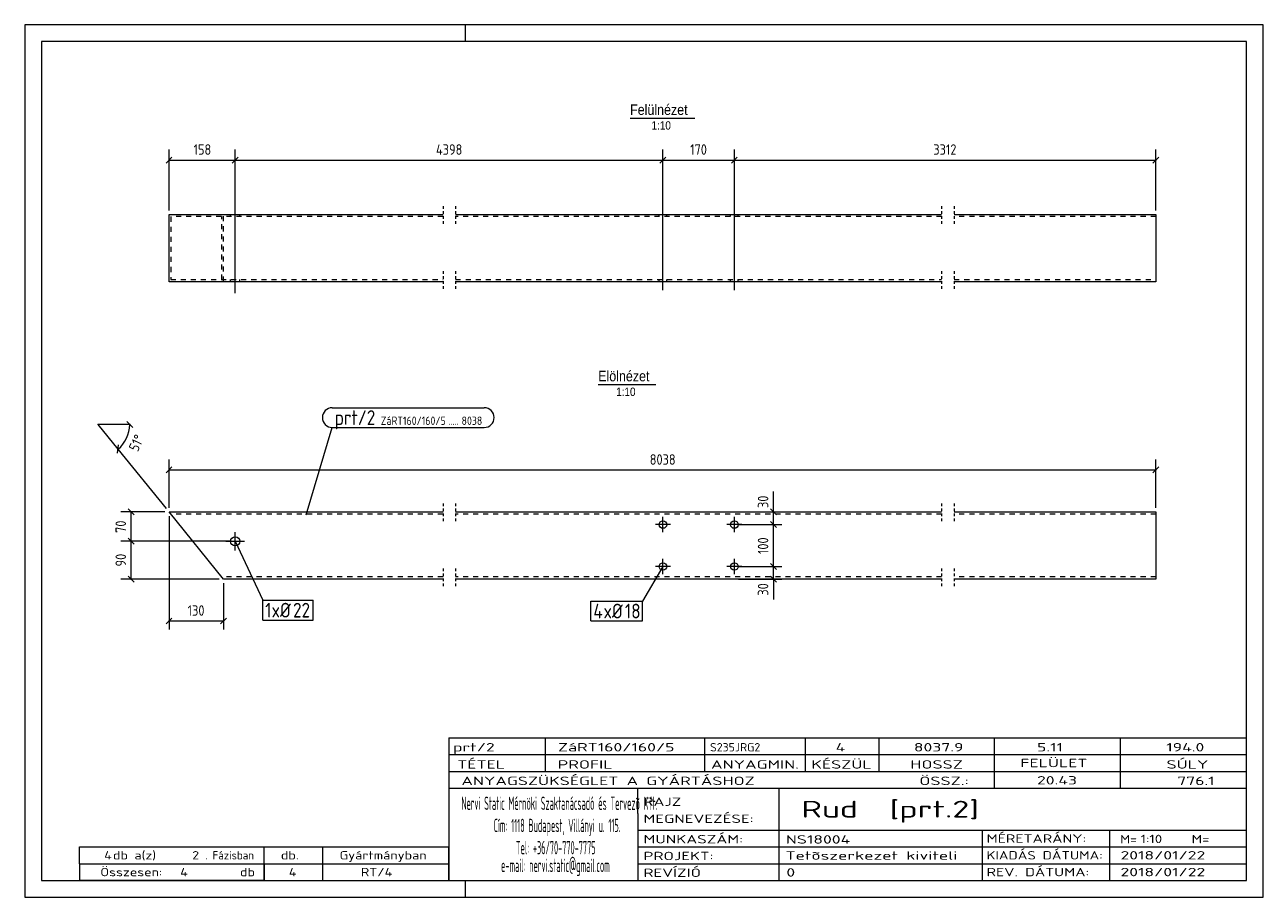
# Model space of a CAD drawing. Header units: millimetres. Extents: x 1 to 296, y 1 to 209.
import ezdxf

# ---------------------------------------------------------------- set-up
doc = ezdxf.new("R2010")
doc.units = ezdxf.units.MM
doc.header["$LTSCALE"] = 0.6
for name, pattern in [('XKITLINE00', [0]), ('XKITLINE01', [4, 1, -1, 1, -1]), ('XKITLINE02', [4, 2, -2])]:
    doc.linetypes.add(name, pattern=pattern)
for name, color, linetype, lineweight in [('Bolt', 7, 'Continuous', 0), ('BoltMark', 3, 'Continuous', 0), ('DrawingSheet', 5, 'Continuous', 0), ('OtherObjectType', 1, 'Continuous', 0), ('Part', 2, 'Continuous', 0), ('PartMark', 3, 'Continuous', 0), ('Z-DIMENSIONS', 1, 'Continuous', 0)]:
    doc.layers.add(name, color=color, linetype=linetype, lineweight=lineweight)
doc.styles.add('ARIAL', font='ARIAL.TTF')
doc.styles.add('ISOCPEUR', font='ISOCPEUR.TTF')

msp = doc.modelspace()

# ---------------------------------------------------------------- linework, layer by layer
at = {"layer": 'Bolt', "color": 4, "linetype": 'XKITLINE00', "lineweight": 0}
for p, q in [((51.13, 145), (51.13, 168.25)), ((153.02, 145.74), (153.02, 168.74)), ((153.02, 145.74), (153.02, 168.74)), ((170.02, 145.74), (170.02, 168.74)), ((170.02, 145.74), (170.02, 168.74)), ((50.03, 163.25), (50.03, 163.75)), ((52.23, 163.25), (52.23, 163.75)), ((152.12, 163.25), (152.12, 163.75)), ((152.12, 163.25), (152.12, 163.75)), ((153.92, 163.25), (153.92, 163.75)), ((153.92, 163.25), (153.92, 163.75)), ((169.12, 163.25), (169.12, 163.75)), ((169.12, 163.25), (169.12, 163.75)), ((170.92, 163.25), (170.92, 163.75)), ((170.92, 163.25), (170.92, 163.75)), ((50.03, 147.75), (50.03, 148.25)), ((52.23, 147.75), (52.23, 148.25)), ((152.12, 147.75), (152.12, 148.25)), ((152.12, 147.75), (152.12, 148.25)), ((153.92, 147.75), (153.92, 148.25)), ((153.92, 147.75), (153.92, 148.25)), ((169.12, 147.75), (169.12, 148.25)), ((169.12, 147.75), (169.12, 148.25)), ((170.92, 147.75), (170.92, 148.25)), ((170.92, 147.75), (170.92, 148.25)), ((153.02, 88.05), (153.02, 91.65)), ((170.02, 88.05), (170.02, 91.65)), ((154.82, 89.85), (151.22, 89.85)), ((171.82, 89.85), (168.22, 89.85)), ((48.93, 85.86), (53.33, 85.86)), ((51.13, 83.66), (51.13, 88.06)), ((154.82, 79.85), (151.22, 79.85)), ((153.02, 78.05), (153.02, 81.65)), ((171.82, 79.85), (168.22, 79.85)), ((170.02, 78.05), (170.02, 81.65))]:
    msp.add_line(p, q, dxfattribs=at)
for centre, radius in [((153.02, 89.85), 0.9), ((170.02, 89.85), 0.9), ((51.13, 85.86), 1.1), ((153.02, 79.85), 0.9), ((170.02, 79.85), 0.9)]:
    msp.add_circle(centre, radius, dxfattribs=at)
at = {"layer": 'BoltMark', "color": 7, "linetype": 'XKITLINE00', "lineweight": 0}
for p, q in [((51.13, 85.86), (57.68, 71.79)), ((153.02, 79.85), (148.17, 71.58)), ((57.68, 71.79), (69.71, 71.79)), ((57.68, 67.09), (57.68, 71.79)), ((69.71, 67.09), (69.71, 71.79)), ((135.84, 71.58), (148.17, 71.58)), ((135.84, 66.88), (135.84, 71.58)), ((148.17, 66.88), (148.17, 71.58)), ((57.68, 67.09), (69.71, 67.09)), ((135.84, 66.88), (148.17, 66.88))]:
    msp.add_line(p, q, dxfattribs=at)
at = {"layer": 'DrawingSheet', "color": 2, "linetype": 'XKITLINE00', "lineweight": 0}
for p, q in [((296, 209), (1, 209)), ((1, 209), (1, 1)), ((106, 205), (106, 209)), ((296, 1), (296, 209)), ((106, 1), (106, 5)), ((1, 1), (296, 1))]:
    msp.add_line(p, q, dxfattribs=at)
at = {"layer": 'DrawingSheet', "color": 3, "linetype": 'XKITLINE00', "lineweight": 0}
for p, q in [((292, 205), (5, 205)), ((5, 205), (5, 5)), ((292, 5), (292, 205)), ((5, 5), (292, 5))]:
    msp.add_line(p, q, dxfattribs=at)
at = {"layer": 'OtherObjectType', "color": 6, "linetype": 'XKITLINE00', "lineweight": 0}
for p, q in [((145.19, 186.75), (160.57, 186.75)), ((137.59, 123.25), (151.31, 123.25))]:
    msp.add_line(p, q, dxfattribs=at)
at = {"layer": 'OtherObjectType', "color": 7, "linetype": 'XKITLINE00', "lineweight": 0}
for p, q in [((102, 39), (292, 39)), ((102, 39), (102, 35)), ((102, 39), (292, 39)), ((125, 35), (125, 39)), ((163, 35), (163, 39)), ((187, 35), (187, 39)), ((204.5, 35), (204.5, 39)), ((232, 35), (232, 39)), ((262, 35), (262, 39)), ((292, 35), (292, 39)), ((102, 35), (292, 35)), ((102, 35), (102, 5)), ((102, 35), (292, 35)), ((125, 31), (125, 35)), ((163, 31), (163, 35)), ((187, 31), (187, 35)), ((204.5, 31), (204.5, 35)), ((232, 31), (232, 35)), ((262, 31), (262, 35)), ((292, 31), (292, 35)), ((102, 31), (292, 31)), ((232, 27), (232, 31)), ((262, 27), (262, 31)), ((292, 27), (292, 31)), ((102, 27), (292, 27)), ((147, 21), (147, 27)), ((180.7, 17), (180.7, 27)), ((292, 21), (292, 27)), ((147, 21), (147, 5)), ((292, 17), (292, 21)), ((147, 17), (292, 17)), ((180.7, 5), (180.7, 17)), ((229.16, 13), (229.16, 17)), ((259.5, 5), (259.5, 17)), ((292, 13), (292, 17)), ((14, 9), (14, 13)), ((14, 13), (58, 13)), ((14, 13), (58, 13)), ((58, 9), (58, 13)), ((58, 13), (102, 13)), ((58, 9), (58, 13)), ((72, 9), (72, 13)), ((102, 9), (102, 13)), ((147, 13), (292, 13)), ((229.16, 5), (229.16, 13)), ((292, 9), (292, 13)), ((14, 9), (58, 9)), ((14, 9), (14, 5)), ((14, 9), (58, 9)), ((58, 9), (58, 5)), ((58, 9), (102, 9)), ((58, 5), (58, 9)), ((72, 5), (72, 9)), ((102, 5), (102, 9)), ((147, 9), (292, 9)), ((292, 5), (292, 9)), ((58, 5), (14, 5)), ((58, 5), (102, 5)), ((102, 5), (292, 5)), ((139.5, 5), (292, 5))]:
    msp.add_line(p, q, dxfattribs=at)
at = {"layer": 'Part', "color": 2, "linetype": 'XKITLINE01', "lineweight": 0}
for p, q in [((100.63, 165.75), (100.63, 161.25)), ((103.63, 165.75), (103.63, 161.25)), ((219.4, 165.75), (219.4, 161.25)), ((222.4, 165.75), (222.4, 161.25)), ((100.63, 150.25), (100.63, 145.75)), ((103.63, 150.25), (103.63, 145.75)), ((219.4, 150.25), (219.4, 145.75)), ((222.4, 150.25), (222.4, 145.75)), ((100.63, 94.86), (100.63, 90.36)), ((103.63, 94.86), (103.63, 90.36)), ((219.4, 94.86), (219.4, 90.36)), ((222.4, 94.86), (222.4, 90.36)), ((100.63, 79.36), (100.63, 74.86)), ((103.63, 79.36), (103.63, 74.86)), ((219.4, 79.36), (219.4, 74.86)), ((222.4, 79.36), (222.4, 74.86))]:
    msp.add_line(p, q, dxfattribs=at)
at = {"layer": 'Part', "color": 2, "linetype": 'XKITLINE00', "lineweight": 0}
for p, q in [((35.36, 147.75), (35.36, 163.75)), ((35.36, 163.75), (100.63, 163.75)), ((103.63, 163.75), (219.4, 163.75)), ((222.4, 163.75), (270.4, 163.75)), ((270.4, 163.75), (270.4, 147.75)), ((100.63, 147.75), (35.36, 147.75)), ((219.4, 147.75), (103.63, 147.75)), ((270.4, 147.75), (222.4, 147.75)), ((48.31, 76.86), (35.36, 92.86)), ((35.36, 92.86), (100.63, 92.86)), ((103.63, 92.86), (219.4, 92.86)), ((222.4, 92.86), (270.4, 92.86)), ((270.4, 92.86), (270.4, 76.86)), ((100.63, 76.86), (48.31, 76.86)), ((219.4, 76.86), (103.63, 76.86)), ((270.4, 76.86), (222.4, 76.86))]:
    msp.add_line(p, q, dxfattribs=at)
at = {"layer": 'Part', "color": 7, "linetype": 'XKITLINE02', "lineweight": 0}
for p, q in [((100.63, 163.25), (35.76, 163.25)), ((35.76, 163.25), (35.76, 148.25)), ((47.91, 148.25), (47.91, 163.25)), ((48.31, 147.75), (48.31, 163.75)), ((219.4, 163.25), (103.63, 163.25)), ((270.4, 163.25), (222.4, 163.25)), ((35.76, 148.25), (100.63, 148.25)), ((103.63, 148.25), (219.4, 148.25)), ((222.4, 148.25), (270.4, 148.25)), ((100.63, 92.36), (35.76, 92.36)), ((219.4, 92.36), (103.63, 92.36)), ((270.4, 92.36), (222.4, 92.36)), ((100.63, 77.36), (47.91, 77.36)), ((219.4, 77.36), (103.63, 77.36)), ((270.4, 77.36), (222.4, 77.36))]:
    msp.add_line(p, q, dxfattribs=at)
at = {"layer": 'PartMark', "color": 7, "linetype": 'XKITLINE00', "lineweight": 0}
for p, q in [((74.23, 117.7), (110.46, 117.7)), ((68.02, 92.17), (74.23, 113)), ((74.23, 113), (110.46, 113))]:
    msp.add_line(p, q, dxfattribs=at)
for centre, start, end in [((74.23, 115.35), 90, 270), ((110.46, 115.35), 270, 90)]:
    msp.add_arc(centre, 2.35, start, end, dxfattribs=at)
at = {"layer": 'Z-DIMENSIONS', "color": 7, "linetype": 'XKITLINE00', "lineweight": 0}
for p, q in [((36.06, 177.46), (34.65, 176.04)), ((35.36, 164.75), (35.36, 179.25)), ((51.84, 177.46), (50.42, 176.04)), ((51.84, 177.46), (50.42, 176.04)), ((51.13, 167.75), (51.13, 179.25)), ((51.13, 167.75), (51.13, 179.25)), ((153.72, 177.46), (152.31, 176.04)), ((153.72, 177.46), (152.31, 176.04)), ((153.02, 167.74), (153.02, 179.25)), ((153.02, 167.74), (153.02, 179.25)), ((170.72, 177.46), (169.31, 176.04)), ((170.72, 177.46), (169.31, 176.04)), ((170.02, 167.74), (170.02, 179.25)), ((170.02, 167.74), (170.02, 179.25)), ((271.11, 177.46), (269.7, 176.04)), ((270.4, 164.75), (270.4, 179.25)), ((35.36, 176.75), (51.13, 176.75)), ((51.13, 176.75), (153.02, 176.75)), ((153.02, 176.75), (170.02, 176.75)), ((170.02, 176.75), (270.4, 176.75)), ((26, 113.67), (18.5, 113.67)), ((23.22, 107.85), (18.5, 113.67)), ((26.71, 112.97), (25.29, 114.38)), ((23.12, 106.85), (23.32, 108.84)), ((34.73, 93.64), (23.22, 107.85)), ((36.06, 103.57), (34.65, 102.15)), ((35.36, 93.86), (35.36, 105.36)), ((271.11, 103.57), (269.7, 102.15)), ((270.4, 93.86), (270.4, 105.36)), ((35.36, 102.86), (270.4, 102.86)), ((179.36, 92.86), (179.36, 97.74)), ((179.36, 92.86), (179.36, 97.74)), ((34.36, 92.86), (23.86, 92.86)), ((25.65, 93.57), (27.06, 92.15)), ((26.36, 85.86), (26.36, 92.86)), ((35.36, 91.86), (35.36, 64.86)), ((171.02, 92.86), (181.36, 92.86)), ((178.65, 93.57), (180.06, 92.15)), ((179.36, 89.85), (179.36, 92.86)), ((171.02, 89.85), (181.36, 89.85)), ((171.02, 89.85), (181.36, 89.85)), ((178.65, 90.56), (180.06, 89.15)), ((178.65, 90.56), (180.06, 89.15)), ((179.36, 79.85), (179.36, 89.85)), ((50.13, 85.86), (23.86, 85.86)), ((50.13, 85.86), (23.86, 85.86)), ((25.65, 86.57), (27.06, 85.16)), ((25.65, 86.57), (27.06, 85.16)), ((26.36, 76.86), (26.36, 85.86)), ((171.02, 79.85), (181.36, 79.85)), ((171.02, 79.85), (181.36, 79.85)), ((178.65, 80.56), (180.06, 79.15)), ((178.65, 80.56), (180.06, 79.15)), ((179.36, 76.86), (179.36, 79.85)), ((47.31, 76.86), (23.86, 76.86)), ((25.65, 77.57), (27.06, 76.15)), ((171.02, 76.86), (181.36, 76.86)), ((178.65, 77.57), (180.06, 76.15)), ((179.36, 76.86), (179.36, 71.98)), ((179.36, 76.86), (179.36, 71.98)), ((48.31, 75.86), (48.31, 64.86)), ((36.06, 67.57), (34.65, 66.15)), ((35.36, 66.86), (48.31, 66.86)), ((49.02, 67.57), (47.6, 66.15))]:
    msp.add_line(p, q, dxfattribs=at)
msp.add_arc((18.5, 113.67), 7.5, 309.0002, 0, dxfattribs=at)
at = {"layer": 'Z-DIMENSIONS', "color": 3}
for p in [(35.36, 176.75), (51.13, 176.75), (51.13, 176.75), (153.02, 176.75), (153.02, 176.75), (170.02, 176.75), (170.02, 176.75), (270.4, 176.75), (35.36, 102.86), (270.4, 102.86), (26.36, 92.86), (179.36, 92.86), (179.36, 89.85), (179.36, 89.85), (26.36, 85.86), (26.36, 85.86), (179.36, 79.85), (179.36, 79.85), (26.36, 76.86), (179.36, 76.86), (35.36, 66.86), (48.31, 66.86)]:
    msp.add_point(p, dxfattribs=at)
at = {"layer": 'Z-DIMENSIONS', "color": 7}
for p in [(18.5, 113.67), (26, 113.67), (23.22, 107.85)]:
    msp.add_point(p, dxfattribs=at)

# ---------------------------------------------------------------- texts
at = {"layer": 'BoltMark', "color": 3, "style": 'ISOCPEUR', "width": 0.85}
for s, p in [('1', (58.28, 67.69)), ('xØ', (59.78, 67.69)), ('22', (64.9, 67.69)), ('4', (136.44, 67.48)), ('xØ', (138.85, 67.48)), ('18', (143.96, 67.48))]:
    msp.add_text(s, height=3.5, dxfattribs=at).set_placement(p)
at = {"layer": 'OtherObjectType', "color": 6, "style": 'ARIAL', "width": 0.85}
for s, height, p in [('Felülnézet', 2.5, (145.19, 187.5)), ('1:10', 2, (150.28, 184)), ('Elölnézet', 2.5, (137.59, 124)), ('1:10', 2, (141.86, 120.5))]:
    msp.add_text(s, height=height, dxfattribs=at).set_placement(p)
at = {"layer": 'OtherObjectType', "color": 7, "style": 'ISOCPEUR'}
for s, height, width, p in [('prt/2', 2, 1.525501, (103, 35.76)), ('ZáRT160/160/5', 2, 1.525501, (128, 35.76)), ('S235JRG2', 2, 1.02, (164.22, 35.76)), ('4', 2, 1.525501, (194.16, 35.76)), ('8037.9', 2, 1.525501, (212.78, 35.76)), ('5.11', 2, 1.525501, (242.12, 35.76)), ('194.0', 2, 1.525501, (272.9, 35.76)), ('TÉTEL', 2, 1.525501, (104, 31.66)), ('PROFIL', 2, 1.525501, (127.96, 31.66)), ('ANYAGMIN.', 2, 1.525501, (164.47, 31.66)), ('KÉSZÜL', 2, 1.525501, (188.37, 31.66)), ('HOSSZ', 2, 1.525501, (211.96, 31.66)), ('FELÜLET', 2, 1.525501, (238.13, 32)), ('SÚLY', 2, 1.525501, (272.96, 31.66)), ('ANYAGSZÜKSÉGLET A GYÁRTÁSHOZ', 2, 1.525501, (105, 27.75)), ('ÖSSZ.:', 2, 1.525501, (214.1, 27.75)), ('20.43', 2, 1.525501, (242.12, 27.88)), ('776.1', 2, 1.525501, (275.52, 27.75)), ('Nervi Static Mérnöki\xa0Szaktanácsadó\xa0és\xa0Tervezõ Kft.', 3.1765, 0.403093, (105, 21.82)), ('RAJZ', 2, 1.445, (148.38, 22.78)), ('Rud  [prt.2]', 4, 1.474651, (186, 20)), ('MEGNEVEZÉSE:', 2, 1.445, (148.38, 18.72)), ('Cím:\xa01118 Budapest, Villányi u. 115.', 3.1765, 0.403093, (112.69, 16.53)), ('MUNKASZÁM:', 2, 1.445, (148.38, 13.84)), ('NS18004', 2, 1.525501, (182.28, 13.78)), ('MÉRETARÁNY:', 2, 1.36, (230.1, 14)), ('M=', 2, 1.211571, (261.91, 13.84)), ('1:10', 2, 1.275, (266.79, 13.9)), ('M=', 2, 1.275, (278.95, 13.87)), ('4', 2, 1.211571, (19.9, 10)), ('db a(z)', 2, 1.211571, (22, 10)), ('2', 2, 1.211571, (40.86, 10)), ('. Fázisban', 2, 0.935, (44, 10)), ('db.', 2, 1.211571, (62, 10)), ('Gyártmányban', 2, 1.211571, (76, 10)), ('Tel:\xa0+36/70-770-7775', 3.1765, 0.403093, (117.97, 11.24)), ('PROJEKT:', 2, 1.445, (148.38, 9.84)), ('Tetõszerkezet kiviteli ', 2, 1.525501, (182.2, 9.94)), ('KIADÁS DÁTUMA:', 2, 1.275, (230.1, 10)), ('2018/01/22', 2, 1.525501, (262, 10)), ('e-mail:\xa0nervi.static@gmail.com', 3.1765, 0.403093, (114.45, 7)), ('Összesen:            db', 2, 1.211571, (19, 6)), ('4', 2, 1.211571, (38.02, 6)), ('4', 2, 1.211571, (63.9, 6)), ('RT/4', 2, 1.211571, (81.06, 6)), ('REVÍZIÓ', 2, 1.445, (148.38, 5.84)), ('0', 2, 1.525501, (182.41, 5.92)), ('REV. DÁTUMA:', 2, 1.36, (230.1, 6)), ('2018/01/22', 2, 1.525501, (262, 6))]:
    msp.add_text(s, height=height, dxfattribs=dict(at, width=width)).set_placement(p)
at = {"layer": 'PartMark', "color": 3, "style": 'ISOCPEUR', "width": 0.85}
msp.add_text('prt/2', height=3.5, dxfattribs=at).set_placement((74.83, 113.6))
at = {"layer": 'PartMark', "color": 4, "style": 'ISOCPEUR', "width": 0.85}
for s, p in [('ZáRT160/160/5', (85.8, 113.6)), ('8038', (105.05, 113.6)), ('.....', (101.87, 113.6))]:
    msp.add_text(s, height=2, dxfattribs=at).set_placement(p)
at = {"layer": 'Z-DIMENSIONS', "color": 3, "style": 'ISOCPEUR', "width": 0.85}
for s, p in [('158', (41.2, 178)), ('4398', (98.96, 178)), ('170', (159.48, 178)), ('3312', (217.42, 178)), ('8038', (149.87, 104.11)), ('130', (39.79, 68.11))]:
    msp.add_text(s, height=2.5, dxfattribs=at).set_placement(p)
for s, rotation, p in [('51°', 64.4979, (27.91, 107.04)), ('30', 90.0002, (178.11, 93.8)), ('70', 90.0002, (25.11, 87.86)), ('100', 90.0002, (178.11, 82.81)), ('90', 90.0002, (25.11, 79.86)), ('30', 90.0002, (178.11, 72.91))]:
    msp.add_text(s, height=2.5, rotation=rotation, dxfattribs=at).set_placement(p)

doc.saveas('drawing.dxf')
